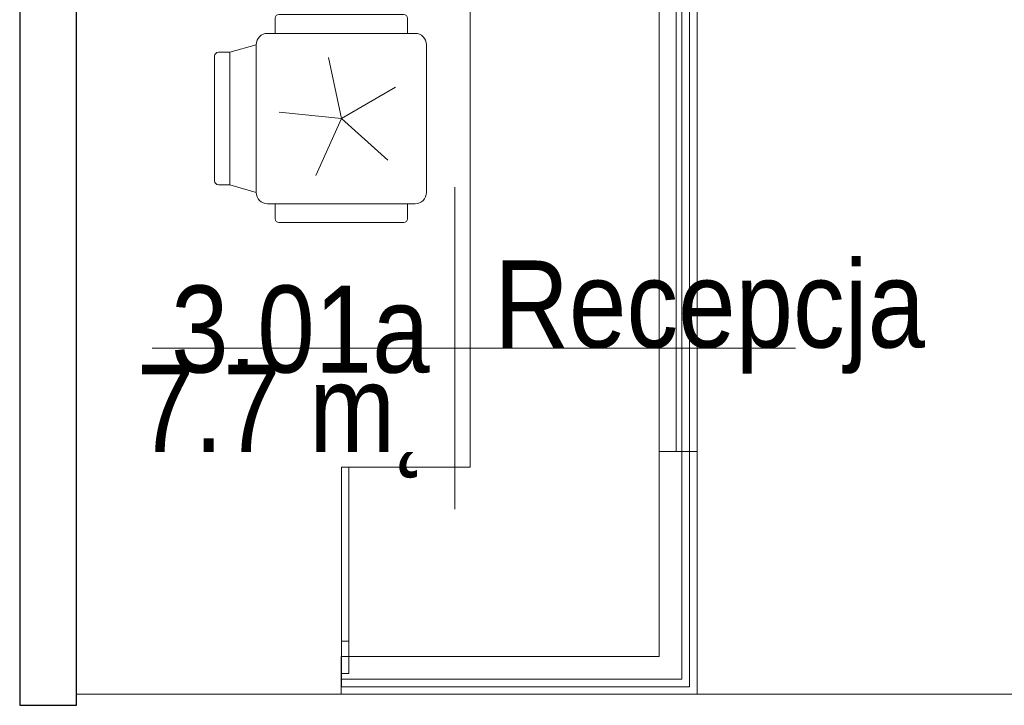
# Model space of a CAD drawing. Header units: centimetres. Extents: x -1737 to 22393, y -8842 to 3838.
# Tile 4 of 167: x -902 to -641, y 1108 to 1289. Entities that reach past the tile are written whole.
import ezdxf

# ---------------------------------------------------------------- set-up
doc = ezdxf.new("R2010")
doc.units = ezdxf.units.CM
for name, color, linetype, lineweight in [('A-AREA', 32, 'Continuous', 13), ('A-AREA-IDEN', 2, 'Continuous', 13), ('A-WALL', 113, 'Continuous', 13), ('I-FURN', 30, 'Continuous', 9)]:
    doc.layers.add(name, color=color, linetype=linetype, lineweight=lineweight)
doc.styles.add('Arial_7', font='arial.ttf', dxfattribs={"width": 0.85, "height": 23})

# ---------------------------------------------------------------- blocks, each defined once
blk = doc.blocks.new('krzesło obrotowe - krzesło obrotowe-1270918-3_piętro I __3_90 m_ - stan projektowany')
at = {"layer": 'I-FURN'}
for p, q in [((-17.5, 22.5), (-17.5, 26.5)), ((-16.5, 27.5), (16.5, 27.5)), ((17.5, 22.5), (17.5, 26.5)), ((-19.5, 22.5), (19.5, 22.5)), ((-22.5, 19.5), (-29.5, 17.5)), ((-22.5, -19.5), (-22.5, 19.5)), ((22.5, 19.5), (22.5, -19.5)), ((-33.5, -16.5), (-33.5, 16.5)), ((-29.5, 17.5), (-32.5, 17.5)), ((-29.5, -17.5), (-29.5, 17.5)), ((-3.43, 16.14), (0, 0)), ((0, 0), (14.29, 8.25)), ((0, 0), (-16.41, 1.72)), ((-6.71, -15.07), (0, 0)), ((0, 0), (12.26, -11.04)), ((-32.5, -17.5), (-29.5, -17.5)), ((-29.5, -17.5), (-22.5, -19.5)), ((19.5, -22.5), (-19.5, -22.5)), ((-17.5, -22.5), (-17.5, -26.5)), ((17.5, -22.5), (17.5, -26.5)), ((16.5, -27.5), (-16.5, -27.5))]:
    blk.add_line(p, q, dxfattribs=at)
for centre, radius, start, end in [((-16.5, 26.5), 1, 90, 180), ((16.5, 26.5), 1, 0, 90), ((-19.5, 19.5), 3, 90, 180), ((19.5, 19.5), 3, 360, 90), ((-32.5, 16.5), 1, 90, 180), ((-32.5, -16.5), 1, 180, 270), ((-19.5, -19.5), 3, 180, 270), ((19.5, -19.5), 3, 270, 0), ((-16.5, -26.5), 1, 180, 270), ((16.5, -26.5), 1, 270, 0)]:
    blk.add_arc(centre, radius, start, end, dxfattribs=at)
blk = doc.blocks.new('Lada rejestracji - Lada rejestracji-2308964-3_piętro I __3_90 m_ - stan projektowany')
at = {"layer": 'I-FURN'}
for p, q in [((1121.23, 816.64), (1111.23, 816.64)), ((1111.23, 816.64), (1111.23, 722.62)), ((1111.23, 816.64), (1111.23, 722.62)), ((1113.23, 816.64), (1111.23, 816.64)), ((1113.23, 724.62), (1113.23, 816.62)), ((1115.23, 816.62), (1113.23, 816.62)), ((1113.23, 816.62), (1113.23, 724.62)), ((1115.23, 816.62), (1113.23, 816.62)), ((1113.23, 816.62), (1113.23, 724.62)), ((1113.23, 724.62), (1113.23, 816.62)), ((1113.23, 816.62), (1115.23, 816.62)), ((1116.73, 816.62), (1115.23, 816.62)), ((1171.23, 816.62), (1115.23, 816.62)), ((1115.23, 816.62), (1115.23, 726.62)), ((1115.23, 726.62), (1115.23, 816.62)), ((1115.23, 816.62), (1116.73, 816.62)), ((1115.23, 726.62), (1115.23, 816.62)), ((1115.23, 816.62), (1115.23, 726.62)), ((1121.23, 816.62), (1116.73, 816.62)), ((1116.73, 816.62), (1121.23, 816.62)), ((1121.23, 816.62), (1116.73, 816.62)), ((1116.73, 816.62), (1121.23, 816.62)), ((1116.73, 814.62), (1116.73, 816.62)), ((1116.73, 814.62), (1116.73, 816.62)), ((1121.23, 814.62), (1116.73, 814.62)), ((1116.73, 814.62), (1121.23, 814.62)), ((1121.23, 732.62), (1121.23, 816.64)), ((1121.23, 814.62), (1121.23, 816.62)), ((1121.23, 816.62), (1171.23, 816.62)), ((1121.23, 816.62), (1121.23, 732.62)), ((1171.23, 816.62), (1121.23, 816.62)), ((1121.23, 816.62), (1121.23, 814.62)), ((1125.23, 816.62), (1121.23, 816.62)), ((1121.23, 732.62), (1121.23, 814.62)), ((1121.23, 732.62), (1121.23, 814.62)), ((1121.23, 814.62), (1171.23, 814.62)), ((1121.23, 814.62), (1125.23, 814.62)), ((1171.23, 816.62), (1125.23, 816.62)), ((1125.23, 814.62), (1125.23, 816.62)), ((1125.23, 814.62), (1125.23, 816.62)), ((1125.23, 814.62), (1171.23, 814.62)), ((1171.23, 782.62), (1171.23, 816.62)), ((1171.23, 816.62), (1171.23, 782.62)), ((1171.23, 782.62), (1171.23, 816.62)), ((1171.23, 814.62), (1171.23, 816.62)), ((1171.23, 814.62), (1171.23, 782.62)), ((1358.33, 782.62), (1171.23, 782.62)), ((1171.23, 782.62), (1358.33, 782.62)), ((1358.33, 782.62), (1171.23, 782.62)), ((1171.23, 782.62), (1358.33, 782.62)), ((1358.33, 732.62), (1358.33, 782.62)), ((1358.33, 782.62), (1358.33, 732.62)), ((1358.33, 782.62), (1358.33, 732.62)), ((1358.33, 732.62), (1121.23, 732.62)), ((1175.41, 732.62), (1121.23, 732.62)), ((1121.23, 732.62), (1175.41, 732.62)), ((1175.41, 732.62), (1121.23, 732.62)), ((1175.41, 722.62), (1175.41, 732.62)), ((1175.41, 732.62), (1358.33, 732.62)), ((1175.41, 728.12), (1175.41, 732.62)), ((1175.41, 732.62), (1358.33, 732.62)), ((1358.33, 732.62), (1175.41, 732.62)), ((1358.33, 732.62), (1175.41, 732.62)), ((1175.41, 732.62), (1175.41, 728.12)), ((1175.41, 728.12), (1175.41, 732.62)), ((1175.41, 732.62), (1358.33, 732.62)), ((1175.41, 732.62), (1358.33, 732.62)), ((1358.33, 732.62), (1175.41, 732.62)), ((1358.33, 732.62), (1358.33, 728.12)), ((1358.33, 728.12), (1358.33, 732.62)), ((1358.33, 732.62), (1358.33, 728.12)), ((1115.23, 726.62), (1175.41, 726.62)), ((1175.41, 726.62), (1115.23, 726.62)), ((1175.41, 726.62), (1115.23, 726.62)), ((1115.23, 726.62), (1175.41, 726.62)), ((1175.41, 722.62), (1175.41, 728.12)), ((1175.41, 728.12), (1358.33, 728.12)), ((1358.33, 728.12), (1175.41, 728.12)), ((1175.41, 726.62), (1358.33, 726.62)), ((1358.33, 726.62), (1175.41, 726.62)), ((1358.33, 726.62), (1175.41, 726.62)), ((1175.41, 726.62), (1358.33, 726.62)), ((1358.33, 728.12), (1358.33, 726.62)), ((1358.33, 726.62), (1358.33, 728.12)), ((1358.33, 728.12), (1358.33, 726.62)), ((1358.33, 726.62), (1358.33, 724.62)), ((1358.33, 724.62), (1358.33, 726.62)), ((1358.33, 726.62), (1358.33, 724.62)), ((1175.41, 724.62), (1113.23, 724.62)), ((1113.23, 724.62), (1175.41, 724.62)), ((1113.23, 724.62), (1175.41, 724.62)), ((1175.41, 724.62), (1113.23, 724.62)), ((1358.33, 724.62), (1175.41, 724.62)), ((1175.41, 724.62), (1358.33, 724.62)), ((1175.41, 724.62), (1358.33, 724.62)), ((1358.33, 724.62), (1175.41, 724.62)), ((1111.23, 722.62), (1358.33, 722.62)), ((1111.23, 722.62), (1175.41, 722.62)), ((1358.33, 722.62), (1175.41, 722.62)), ((1358.33, 722.62), (1175.41, 722.62)), ((1175.41, 722.62), (1358.33, 722.62))]:
    blk.add_line(p, q, dxfattribs=at)
blk = doc.blocks.new('METKA_POMIESZCZENIA2 - Rozbudowana - bez ramki-2396678-3_piętro I __3_90 m_ - stan projektowany')
at = {"layer": 'A-AREA-IDEN'}
for p, q in [((0, 0.425), (0, 0)), ((0.0976, 0), (-0.8, 0)), ((-0.8, 0), (0.9, 0)), ((0, 0), (0, -0.425))]:
    blk.add_line(p, q, dxfattribs=at)

msp = doc.modelspace()

# ---------------------------------------------------------------- linework, layer by layer
at = {"layer": 'A-AREA', "lineweight": 9}
for p, q in [((-816.64, 1111.23), (-886.62, 1111.23)), ((-722.62, 1111.23), (-816.64, 1111.23)), ((-562.63, 1111.23), (-722.62, 1111.23))]:
    msp.add_line(p, q, dxfattribs=at)
at = {"layer": 'A-WALL', "color": 250, "lineweight": 25}
for p, q in [((-901.62, 1358.33), (-901.62, 1108.33)), ((-886.62, 1108.33), (-886.62, 1358.33)), ((-901.62, 1108.33), (-886.62, 1108.33))]:
    msp.add_line(p, q, dxfattribs=at)

# ---------------------------------------------------------------- block references
at = {"layer": 'A-AREA-IDEN', "color": 0, "xscale": 99.99999999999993, "yscale": 99.99999999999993, "zscale": 99.99999999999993}
msp.add_blockref('METKA_POMIESZCZENIA2 - Rozbudowana - bez ramki-2396678-3_piętro I __3_90 m_ - stan projektowany', (-786.62, 1202.67), dxfattribs=at)
at = {"layer": 'I-FURN', "rotation": 90.00000000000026}
msp.add_blockref('Lada rejestracji - Lada rejestracji-2308964-3_piętro I __3_90 m_ - stan projektowany', (0, 0), dxfattribs=at)
at = {"layer": 'I-FURN'}
msp.add_blockref('krzesło obrotowe - krzesło obrotowe-1270918-3_piętro I __3_90 m_ - stan projektowany', (-816.62, 1263.33), dxfattribs=at)

# ---------------------------------------------------------------- texts
at = {"layer": 'A-AREA-IDEN', "color": 0, "char_height": 23, "line_spacing_factor": 0.936439, "style": 'Arial_7'}
for s, insert, width, attachment_point in [('\\pxqr,t3.69565,7.3913,11.08696,14.78261,18.47826,22.17391,25.86957,29.56522,33.26087,36.95652,40.65217,44.34783,48.04348,51.73913,55.43478,59.13043,62.82609,66.52174,70.21739,73.91304,77.6087,81.30435,85,88.69565,92.3913,96.08696,99.78261,103.47826,107.17391,110.86957,114.56522,118.26087;{3.01a}', (-793.28, 1195.89), 68, 9), ('\\pxt3.69565,7.3913,11.08696,14.78261,18.47826,22.17391,25.86957,29.56522,33.26087,36.95652,40.65217,44.34783,48.04348,51.73913,55.43478,59.13043,62.82609,66.52174,70.21739,73.91304,77.6087,81.30435,85,88.69565,92.3913,96.08696,99.78261,103.47826,107.17391,110.86957,114.56522,118.26087;{Recepcja}', (-776.19, 1195.89), 113.56, 7), ('\\pt84.99995,169.9999,255.00008,340.00003,424.99998,509.99993,595.00011,680.00006,765.00001,849.99996,934.99991,1020.00009,1105.00004,1189.99999,1274.99994,1359.99989,1445.00007,1530.00002,1614.99997,1699.99992,1785.0001,1870.00005,1955,2039.99995,2124.9999,2210.00008,2295.00003,2379.99998,2464.99993,2550.00011,2635.00006,2720.00001;7.7 m˛', (-793.28, 1198.28), 76.5, 3)]:
    msp.add_mtext(s, dxfattribs=dict(at, insert=insert, width=width, attachment_point=attachment_point))

doc.saveas('drawing.dxf')
